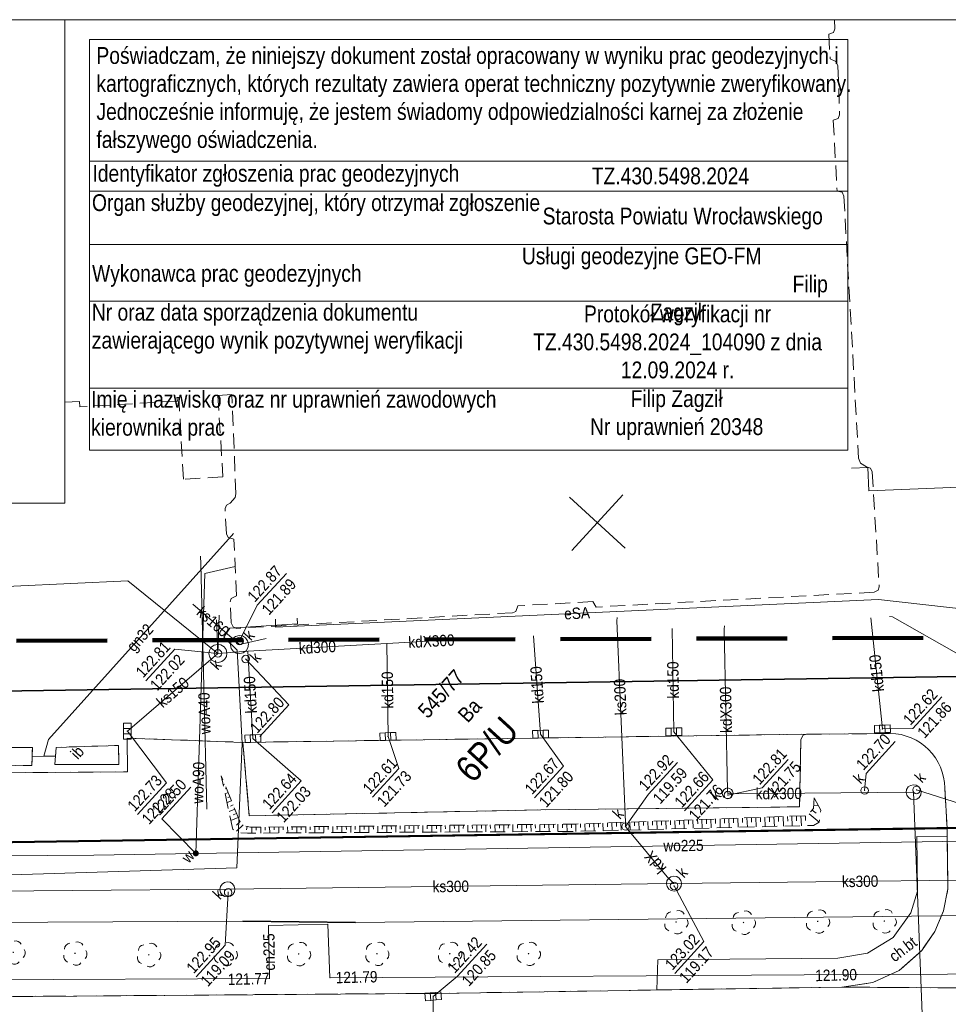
# Model space of a CAD drawing. Header units: metres. Extents: x 0 to 6446955, y 0 to 5658558.
# Tile 133 of 188: x 6441646 to 6441708, y 5654287 to 5654352. Entities that reach past the tile are written whole.
import ezdxf
from ezdxf.enums import TextEntityAlignment as Align

# ---------------------------------------------------------------- set-up
doc = ezdxf.new("R2010")
doc.units = ezdxf.units.M
doc.header["$MEASUREMENT"] = 0
for name, pattern in [('1.0_0.5', [1.5, 1, -0.5]), ('1.5_0.5', [2, 1.5, -0.5]), ('2', [0.9, 0.6, -0.3]), ('219-500', [0]), ('otob_500', [0]), ('PRZER2-1', [3, 2, -1]), ('PRZER3-1', [4, 3, -1])]:
    doc.linetypes.add(name, pattern=pattern)
doc.layers.get('0').update_dxf_attribs({"color": 2, "linetype": 'CONTINUOUS', "lineweight": 5})
for name, color, linetype in [('000 Inne (niezydentyfikowane)', 7, 'CONTINUOUS'), ('209-oznaczenie konturu klasyfikacyjnego', 7, 'CONTINUOUS'), ('211-numer działki ewidencyjnej', 7, 'CONTINUOUS'), ('218-kontur użytku gruntowego', 7, 'CONTINUOUS'), ('219-działka ewidencyjna', 7, 'CONTINUOUS'), ('brama', 7, 'CONTINUOUS'), ('chodnik', 7, 'CONTINUOUS'), ('drzewo liściaste', 7, 'CONTINUOUS'), ('inna budowla', 7, 'CONTINUOUS'), ('inna budowla-Atr17', 7, 'CONTINUOUS'), ('jezdnia', 7, 'CONTINUOUS'), ('komora podziemna', 7, 'CONTINUOUS'), ('kratka ściekowa', 7, 'CONTINUOUS'), ('krawężnik', 7, 'CONTINUOUS'), ('MAPA PODKŁAD', 7, 'CONTINUOUS'), ('obszar utwardzony', 7, 'CONTINUOUS'), ('obudowa ochronna przewodu', 7, 'CONTINUOUS'), ('ogrodzenie trwałe', 7, 'CONTINUOUS'), ('przewód ciepłowniczy', 7, 'CONTINUOUS'), ('przewód ciepłowniczy-Atr1', 7, 'CONTINUOUS'), ('przewód elektroenergetyczny podziemny', 7, 'CONTINUOUS'), ('przewód elektroenergetyczny podziemny-Atr1', 7, 'CONTINUOUS'), ('przewód gazowy', 7, 'CONTINUOUS'), ('przewód gazowy-Atr1', 7, 'CONTINUOUS'), ('przewód kanalizacyjny', 7, 'CONTINUOUS'), ('przewód kanalizacyjny-Atr1', 7, 'CONTINUOUS'), ('przewód telekomunikacyjny podziemny', 7, 'CONTINUOUS'), ('przewód wodociągowy', 7, 'CONTINUOUS'), ('przewód wodociągowy-Atr1', 7, 'CONTINUOUS'), ('rzedna', 7, 'CONTINUOUS'), ('rzedna-Atr2', 7, 'CONTINUOUS'), ('rzedna-Atr3', 7, 'CONTINUOUS'), ('skarpa nieumocniona', 7, 'CONTINUOUS'), ('właz do komory lub kanału - okrągły', 7, 'CONTINUOUS'), ('właz do komory lub kanału - okrągły-Atr17', 7, 'CONTINUOUS'), ('Zakres', 7, 'CONTINUOUS'), ('zasuwa lub zawór', 7, 'CONTINUOUS'), ('zasuwa lub zawór-Atr17', 7, 'CONTINUOUS')]:
    doc.layers.add(name, color=color, linetype=linetype)
for name, color, linetype, lineweight in [('1ramki', 7, 'PRZER2-1', 18), ('z - kartowanie', 1, 'CONTINUOUS', 5), ('z - MPZT', 121, 'PRZER3-1', 18)]:
    doc.layers.add(name, color=color, linetype=linetype, lineweight=lineweight)
doc.styles.add('MapaZas', font='geodezja.shx', dxfattribs={"width": 0.9})
doc.styles.add('naarr', font='ARIALN.TTF', dxfattribs={"height": 0.6})
doc.linetypes.add('902-500', pattern='A,3.75,0,[1,ksztalty.shx,S=0.5,R=0,X=0,Y=0],3.75', length=7.5)
doc.linetypes.add('NLZ', pattern='A,3,-1,[35,msgB.shx,S=0.008,R=0,X=-0.5,Y=0],3', length=7)
doc.linetypes.add('OLZ', pattern='A,3,-1,[36,msgB.shx,S=0.008,R=0,X=-0.5,Y=0],3', length=7)

# ---------------------------------------------------------------- blocks, each defined once
blk = doc.blocks.new('PW01')
at = {"linetype": 'Continuous', "lineweight": 13}
h = blk.add_hatch(color=0, dxfattribs=at)
edge = h.paths.add_edge_path()
edge.add_arc((0, 0), 0.045, 0, 360)
blk = doc.blocks.new('US22')
at = {"color": 0, "linetype": 'Continuous', "lineweight": 13}
blk.add_circle((0, 0), 0.25, dxfattribs=at)
blk = doc.blocks.new('US05')
at = {"color": 0, "linetype": 'Continuous', "lineweight": 13}
for p, q in [((-0.525, -0.25), (-0.525, 0.25)), ((-0.525, 0.25), (-0.175, 0.25)), ((-0.175, -0.25), (-0.175, 0.25)), ((-0.175, 0.25), (0.175, 0.25)), ((0.175, -0.25), (0.175, 0.25)), ((0.175, 0.25), (0.525, 0.25)), ((0.525, -0.25), (0.525, 0.25)), ((-0.525, -0.25), (-0.175, -0.25)), ((-0.175, -0.25), (0.175, -0.25)), ((0.175, -0.25), (0.525, -0.25))]:
    blk.add_line(p, q, dxfattribs=at)
blk = doc.blocks.new('OP021')
at = {"linetype": 'Continuous', "lineweight": 13}
h = blk.add_hatch(color=0, dxfattribs=at)
edge = h.paths.add_edge_path()
edge.add_arc((0, 0), 0.05, 0, 360)
at = {"color": 0, "linetype": 'Continuous', "lineweight": 13}
for centre, start, end in [((0, 0.4), 49.272, 130.728), ((-0.38, 0.124), 121.308, 202.548), ((0.38, 0.124), 337.452, 58.692), ((-0.235, -0.324), 193.221, 274.871), ((0.235, -0.324), 265.129, 346.779)]:
    blk.add_arc(centre, 0.4, start, end, dxfattribs=at)
blk = doc.blocks.new('US25')
at = {"linetype": 'Continuous', "lineweight": 0}
h = blk.add_hatch(color=0, dxfattribs=at)
edge = h.paths.add_edge_path()
edge.add_arc((0, 0), 0.2, 0, 360)

msp = doc.modelspace()

# ---------------------------------------------------------------- linework, layer by layer
at = {"color": 0, "lineweight": 13}
for p, q in [((6441686.541, 5654316.878), (6441682.853, 5654320.254)), ((6441686.541, 5654316.878), (6441682.853, 5654320.254)), ((6441683.009, 5654316.722), (6441686.385, 5654320.41)), ((6441683.009, 5654316.722), (6441686.385, 5654320.41))]:
    msp.add_line(p, q, dxfattribs=at)
at = {"layer": '000 Inne (niezydentyfikowane)', "color": 7, "linetype": 'Continuous', "lineweight": 13, "flags": 128}
for points in [[(6441659.923, 5654301.55), (6441659.903, 5654301.542)], [(6441660.035, 5654301.271), (6441659.937, 5654301.239)], [(6441660.153, 5654301), (6441660.069, 5654300.968)], [(6441660.264, 5654300.722), (6441660.07, 5654300.643)], [(6441660.376, 5654300.444), (6441660.25, 5654300.396)], [(6441660.48, 5654300.173), (6441660.195, 5654300.054)], [(6441660.598, 5654299.902), (6441660.431, 5654299.824)], [(6441699.018, 5654299.867), (6441699.323, 5654299.845)], [(6441660.709, 5654299.624), (6441660.327, 5654299.458)], [(6441660.82, 5654299.345), (6441660.605, 5654299.258)], [(6441696.983, 5654299.141), (6441697.005, 5654298.497)], [(6441697.273, 5654299.146), (6441697.294, 5654298.829)], [(6441697.57, 5654299.159), (6441697.599, 5654298.509)], [(6441697.867, 5654299.172), (6441697.881, 5654298.847)], [(6441698.171, 5654299.179), (6441698.199, 5654298.529)], [(6441698.467, 5654299.192), (6441698.482, 5654298.867)], [(6441698.709, 5654299.323), (6441699.378, 5654298.765)], [(6441698.918, 5654299.566), (6441699.175, 5654299.357)], [(6441660.938, 5654299.074), (6441660.452, 5654298.869)], [(6441661.264, 5654298.586), (6441660.809, 5654298.163)], [(6441661.071, 5654298.804), (6441660.819, 5654298.574)], [(6441668.077, 5654298.49), (6441668.087, 5654298.278)], [(6441668.375, 5654298.489), (6441668.379, 5654298.079)], [(6441668.679, 5654298.495), (6441668.674, 5654298.283)], [(6441668.976, 5654298.494), (6441668.973, 5654298.077)], [(6441669.274, 5654298.493), (6441669.275, 5654298.288)], [(6441669.57, 5654298.506), (6441669.575, 5654298.082)], [(6441669.868, 5654298.505), (6441669.877, 5654298.293)], [(6441670.165, 5654298.504), (6441670.169, 5654298.08)], [(6441670.469, 5654298.51), (6441670.464, 5654298.298)], [(6441670.759, 5654298.516), (6441670.763, 5654298.092)], [(6441671.056, 5654298.515), (6441671.066, 5654298.303)], [(6441671.36, 5654298.521), (6441671.358, 5654298.09)], [(6441671.658, 5654298.52), (6441671.653, 5654298.308)], [(6441671.955, 5654298.519), (6441671.959, 5654298.095)], [(6441672.252, 5654298.532), (6441672.254, 5654298.313)], [(6441672.549, 5654298.531), (6441672.554, 5654298.093)], [(6441672.846, 5654298.53), (6441672.849, 5654298.311)], [(6441673.15, 5654298.537), (6441673.148, 5654298.105)], [(6441673.44, 5654298.542), (6441673.443, 5654298.323)], [(6441673.738, 5654298.541), (6441673.743, 5654298.103)], [(6441674.042, 5654298.548), (6441674.044, 5654298.328)], [(6441674.339, 5654298.546), (6441674.344, 5654298.108)], [(6441674.636, 5654298.545), (6441674.639, 5654298.326)], [(6441674.933, 5654298.558), (6441674.939, 5654298.106)], [(6441675.23, 5654298.557), (6441675.233, 5654298.338)], [(6441675.528, 5654298.556), (6441675.54, 5654298.111)], [(6441675.832, 5654298.563), (6441675.828, 5654298.336)], [(6441676.129, 5654298.562), (6441676.127, 5654298.116)], [(6441676.419, 5654298.567), (6441676.429, 5654298.341)], [(6441676.723, 5654298.574), (6441676.729, 5654298.121)], [(6441677.02, 5654298.573), (6441677.023, 5654298.353)], [(6441677.324, 5654298.579), (6441677.323, 5654298.119)], [(6441677.614, 5654298.585), (6441677.618, 5654298.351)], [(6441677.912, 5654298.584), (6441677.925, 5654298.124)], [(6441678.216, 5654298.59), (6441678.219, 5654298.356)], [(6441678.513, 5654298.589), (6441678.512, 5654298.129)], [(6441678.81, 5654298.588), (6441678.806, 5654298.361)], [(6441679.107, 5654298.601), (6441679.113, 5654298.134)], [(6441679.404, 5654298.6), (6441679.408, 5654298.366)], [(6441679.702, 5654298.599), (6441679.708, 5654298.132)], [(6441680.006, 5654298.605), (6441680.002, 5654298.364)], [(6441680.296, 5654298.611), (6441680.31, 5654298.137)], [(6441680.593, 5654298.61), (6441680.596, 5654298.376)], [(6441680.897, 5654298.616), (6441680.897, 5654298.142)], [(6441681.194, 5654298.615), (6441681.198, 5654298.381)], [(6441681.492, 5654298.614), (6441681.498, 5654298.147)], [(6441681.788, 5654298.627), (6441681.792, 5654298.379)], [(6441682.086, 5654298.626), (6441682.093, 5654298.145)], [(6441682.383, 5654298.625), (6441682.386, 5654298.391)], [(6441682.687, 5654298.631), (6441682.694, 5654298.15)], [(6441682.977, 5654298.637), (6441682.981, 5654298.389)], [(6441683.274, 5654298.636), (6441683.281, 5654298.155)], [(6441683.579, 5654298.642), (6441683.589, 5654298.402)], [(6441683.875, 5654298.655), (6441683.89, 5654298.167)], [(6441684.172, 5654298.668), (6441684.182, 5654298.428)], [(6441684.469, 5654298.681), (6441684.49, 5654298.187)], [(6441684.765, 5654298.694), (6441684.777, 5654298.44)], [(6441685.069, 5654298.701), (6441685.084, 5654298.199)], [(6441685.366, 5654298.714), (6441685.377, 5654298.459)], [(6441685.663, 5654298.727), (6441685.678, 5654298.211)], [(6441685.959, 5654298.74), (6441685.964, 5654298.478)], [(6441686.257, 5654298.739), (6441686.279, 5654298.23)], [(6441686.553, 5654298.752), (6441686.565, 5654298.498)], [(6441686.85, 5654298.765), (6441686.873, 5654298.242)], [(6441687.147, 5654298.778), (6441687.159, 5654298.51)], [(6441687.444, 5654298.791), (6441687.467, 5654298.254)], [(6441687.748, 5654298.797), (6441687.752, 5654298.536)], [(6441688.044, 5654298.81), (6441688.068, 5654298.274)], [(6441688.341, 5654298.824), (6441688.353, 5654298.555)], [(6441688.638, 5654298.837), (6441688.662, 5654298.286)], [(6441688.942, 5654298.843), (6441688.947, 5654298.567)], [(6441689.239, 5654298.856), (6441689.249, 5654298.304)], [(6441689.535, 5654298.869), (6441689.548, 5654298.587)], [(6441689.825, 5654298.875), (6441689.849, 5654298.324)], [(6441690.129, 5654298.881), (6441690.134, 5654298.605)], [(6441690.426, 5654298.894), (6441690.443, 5654298.336)], [(6441690.723, 5654298.907), (6441690.735, 5654298.625)], [(6441691.019, 5654298.92), (6441691.044, 5654298.355)], [(6441691.316, 5654298.933), (6441691.336, 5654298.644)], [(6441691.62, 5654298.94), (6441691.638, 5654298.367)], [(6441691.917, 5654298.953), (6441691.922, 5654298.663)], [(6441692.213, 5654298.966), (6441692.232, 5654298.379)], [(6441692.51, 5654298.979), (6441692.523, 5654298.682)], [(6441692.814, 5654298.985), (6441692.833, 5654298.399)], [(6441693.111, 5654298.998), (6441693.117, 5654298.694)], [(6441693.408, 5654299.011), (6441693.427, 5654298.411)], [(6441693.698, 5654299.017), (6441693.711, 5654298.72)], [(6441694.002, 5654299.023), (6441694.021, 5654298.423)], [(6441694.298, 5654299.036), (6441694.311, 5654298.74)], [(6441694.595, 5654299.049), (6441694.622, 5654298.442)], [(6441694.892, 5654299.063), (6441694.905, 5654298.752)], [(6441695.188, 5654299.076), (6441695.216, 5654298.454)], [(6441695.493, 5654299.082), (6441695.499, 5654298.778)], [(6441695.789, 5654299.095), (6441695.81, 5654298.466)], [(6441696.086, 5654299.108), (6441696.093, 5654298.79)], [(6441696.383, 5654299.121), (6441696.411, 5654298.485)], [(6441696.687, 5654299.127), (6441696.694, 5654298.809)], [(6441661.524, 5654298.47), (6441661.484, 5654298.263)], [(6441661.823, 5654298.427), (6441661.826, 5654298.045)], [(6441662.121, 5654298.426), (6441662.122, 5654298.235)], [(6441662.418, 5654298.425), (6441662.421, 5654298.043)], [(6441662.715, 5654298.438), (6441662.723, 5654298.24)], [(6441663.012, 5654298.437), (6441663.022, 5654298.048)], [(6441663.309, 5654298.436), (6441663.311, 5654298.245)], [(6441663.613, 5654298.442), (6441663.609, 5654298.053)], [(6441663.911, 5654298.441), (6441663.912, 5654298.25)], [(6441664.201, 5654298.447), (6441664.211, 5654298.058)], [(6441664.505, 5654298.453), (6441664.507, 5654298.248)], [(6441664.802, 5654298.452), (6441664.805, 5654298.056)], [(6441665.099, 5654298.451), (6441665.101, 5654298.26)], [(6441665.396, 5654298.464), (6441665.407, 5654298.061)], [(6441665.693, 5654298.463), (6441665.702, 5654298.265)], [(6441665.997, 5654298.469), (6441665.994, 5654298.066)], [(6441666.295, 5654298.468), (6441666.297, 5654298.263)], [(6441666.592, 5654298.467), (6441666.595, 5654298.071)], [(6441666.889, 5654298.48), (6441666.891, 5654298.275)], [(6441667.186, 5654298.479), (6441667.19, 5654298.069)], [(6441667.483, 5654298.478), (6441667.485, 5654298.273)], [(6441667.788, 5654298.484), (6441667.791, 5654298.074)]]:
    msp.add_lwpolyline(points, dxfattribs=at)
at = {"layer": '1ramki', "color": 0, "linetype": 'Continuous', "lineweight": 18, "flags": 128}
for points in [[(6441510.604, 5654351.84), (6441940.534, 5654351.84), (6441940.63, 5654211.832), (6441510.701, 5654211.832)], [(6441510.604, 5654351.84), (6441940.534, 5654351.84), (6441940.63, 5654211.832), (6441510.701, 5654211.832)], [(6441510.604, 5654319.861), (6441649.46, 5654319.861), (6441649.46, 5654351.84), (6441510.604, 5654351.84)]]:
    msp.add_lwpolyline(points, close=True, dxfattribs=at)
at = {"layer": '218-kontur użytku gruntowego', "color": 3, "linetype": 'Continuous', "lineweight": 13, "flags": 128}
for points in [[(6441635.452, 5654297.272), (6441726.095, 5654298.653)], [(6441726.095, 5654298.653), (6441635.452, 5654297.272)]]:
    msp.add_lwpolyline(points, dxfattribs=at)
at = {"layer": '219-działka ewidencyjna', "color": 3, "linetype": '219-500', "lineweight": 13}
msp.add_lwpolyline([(6441726.095, 5654298.653), (6441510.643, 5654295.381)], dxfattribs=at)
at = {"layer": 'brama', "color": 7, "linetype": 'otob_500', "lineweight": 13, "flags": 128}
msp.add_lwpolyline([(6441707.84, 5654298.352), (6441715.029, 5654298.4)], dxfattribs=at)
at = {"layer": 'chodnik', "color": 7, "linetype": '1.0_0.5', "lineweight": 13}
for points in [[(6441700.392, 5654351.84), (6441700.421, 5654351.244), (6441700.319, 5654350.985), (6441700.013, 5654350.872), (6441700.106, 5654349.241), (6441700.474, 5654349.08), (6441700.621, 5654348.797), (6441700.729, 5654345.539), (6441700.641, 5654345.294), (6441700.312, 5654345.202), (6441700.562, 5654340.499), (6441700.89, 5654340.442), (6441701.008, 5654340.172), (6441701.984, 5654322.845), (6441702.119, 5654322.505), (6441702.498, 5654322.266), (6441702.77, 5654322.179), (6441702.887, 5654321.937), (6441703.35, 5654314.327), (6441703.274, 5654314.111), (6441703.012, 5654313.972), (6441684.624, 5654312.993), (6441684.396, 5654313.351), (6441679.439, 5654313.076), (6441679.293, 5654312.694), (6441679.084, 5654312.614), (6441660.826, 5654311.583), (6441660.596, 5654311.672), (6441660.471, 5654311.936), (6441660.395, 5654313.334), (6441660.463, 5654313.556), (6441660.809, 5654313.741), (6441660.644, 5654317.485), (6441660.264, 5654317.589), (6441660.148, 5654317.832), (6441660.066, 5654319.52), (6441660.163, 5654319.729), (6441660.405, 5654319.86), (6441660.721, 5654320.235), (6441660.774, 5654320.471), (6441660.513, 5654327.042), (6441659.588, 5654326.994), (6441659.917, 5654321.608), (6441657.313, 5654321.444), (6441656.997, 5654326.859), (6441656.877, 5654326.846), (6441656.922, 5654326.615), (6441650.449, 5654326.238), (6441650.433, 5654326.591), (6441649.46, 5654326.542)], [(6441642.831, 5654302.014), (6441653.614, 5654302.093), (6441653.58, 5654304.321), (6441661.243, 5654304.042), (6441698.534, 5654304.581), (6441704.096, 5654304.628), (6441704.451, 5654304.601), (6441704.8, 5654304.553), (6441705.136, 5654304.461), (6441705.474, 5654304.342), (6441705.785, 5654304.193), (6441706.083, 5654304.015), (6441706.362, 5654303.8), (6441706.62, 5654303.564), (6441706.864, 5654303.313), (6441707.075, 5654303.025), (6441707.252, 5654302.714), (6441707.407, 5654302.41), (6441707.521, 5654302.075), (6441707.614, 5654301.732), (6441707.664, 5654301.388), (6441707.686, 5654301.042), (6441707.84, 5654298.352), (6441715.029, 5654298.4)]]:
    msp.add_lwpolyline(points, dxfattribs=at)
at = {"layer": 'chodnik', "color": 7, "linetype": '1.0_0.5', "lineweight": 13, "flags": 128}
for points in [[(6441643.235, 5654302.485), (6441643.316, 5654303.699), (6441647.315, 5654303.698), (6441647.283, 5654302.507)], [(6441653.006, 5654303.842), (6441653.034, 5654302.584), (6441648.802, 5654302.567), (6441648.886, 5654303.71)]]:
    msp.add_lwpolyline(points, close=True, dxfattribs=at)
at = {"layer": 'inna budowla', "color": 7, "linetype": 'Continuous', "lineweight": 13, "flags": 128}
for points in [[(6441643.316, 5654303.699), (6441643.235, 5654302.485), (6441647.283, 5654302.507), (6441647.315, 5654303.698)], [(6441648.886, 5654303.71), (6441648.802, 5654302.567), (6441653.034, 5654302.584), (6441653.006, 5654303.842)]]:
    msp.add_lwpolyline(points, close=True, dxfattribs=at)
at = {"layer": 'jezdnia', "color": 7, "linetype": '1.5_0.5', "lineweight": 13, "flags": 128}
msp.add_lwpolyline([(6441715.029, 5654298.4), (6441707.84, 5654298.352), (6441707.896, 5654294.355), (6441707.614, 5654292.892), (6441707.022, 5654291.535), (6441706.165, 5654290.273), (6441704.68, 5654288.962), (6441702.924, 5654288.155), (6441700.885, 5654287.853), (6441721.339, 5654287.714), (6441719.502, 5654288.461), (6441718.037, 5654289.26), (6441716.986, 5654290.127), (6441716.092, 5654291.312), (6441715.477, 5654292.58), (6441715.061, 5654294.303)], close=True, dxfattribs=at)
at = {"layer": 'jezdnia', "color": 7, "linetype": '1.5_0.5', "lineweight": 13}
msp.add_lwpolyline([(6441755.001, 5654288.05), (6441743.582, 5654287.958), (6441730.189, 5654287.813), (6441721.339, 5654287.714), (6441700.885, 5654287.853), (6441674.135, 5654287.439), (6441673.526, 5654287.441), (6441638.601, 5654287.176), (6441636.415, 5654287.158), (6441625.852, 5654287.054), (6441592.13, 5654286.786), (6441591.57, 5654286.81), (6441541.358, 5654286.347), (6441540.75, 5654286.348), (6441510.65, 5654286.106)], dxfattribs=at)
at = {"layer": 'komora podziemna', "color": 32, "linetype": 'Continuous', "lineweight": 13, "flags": 128}
for points in [[(6441660.566, 5654310.914), (6441660.758, 5654311.049), (6441660.989, 5654311.109), (6441661.217, 5654311.077), (6441661.413, 5654310.951), (6441661.556, 5654310.766), (6441661.616, 5654310.535), (6441661.576, 5654310.3), (6441661.451, 5654310.103), (6441661.266, 5654309.961), (6441661.042, 5654309.908), (6441660.806, 5654309.947), (6441660.603, 5654310.066), (6441660.467, 5654310.258), (6441660.415, 5654310.482), (6441660.447, 5654310.71)], [(6441659.147, 5654310.327), (6441659.34, 5654310.463), (6441659.564, 5654310.516), (6441659.792, 5654310.483), (6441659.995, 5654310.365), (6441660.131, 5654310.173), (6441660.183, 5654309.948), (6441660.151, 5654309.72), (6441660.033, 5654309.517), (6441659.84, 5654309.381), (6441659.616, 5654309.329), (6441659.388, 5654309.361), (6441659.185, 5654309.48), (6441659.049, 5654309.672), (6441658.997, 5654309.896), (6441659.029, 5654310.124)], [(6441705.971, 5654301.108), (6441706.084, 5654300.95), (6441706.127, 5654300.761), (6441706.094, 5654300.561), (6441705.988, 5654300.401), (6441705.83, 5654300.288), (6441705.647, 5654300.251), (6441705.448, 5654300.285), (6441705.281, 5654300.384), (6441705.167, 5654300.542), (6441705.138, 5654300.731), (6441705.165, 5654300.924), (6441705.264, 5654301.091), (6441705.429, 5654301.197), (6441705.618, 5654301.241), (6441705.803, 5654301.207)], [(6441693.564, 5654300.915), (6441693.633, 5654300.812), (6441693.674, 5654300.679), (6441693.645, 5654300.544), (6441693.579, 5654300.427), (6441693.469, 5654300.352), (6441693.329, 5654300.317), (6441693.193, 5654300.347), (6441693.077, 5654300.412), (6441693.001, 5654300.522), (6441692.967, 5654300.662), (6441693.004, 5654300.791), (6441693.069, 5654300.907), (6441693.179, 5654300.983), (6441693.312, 5654301.024), (6441693.441, 5654300.988)], [(6441659.859, 5654294.667), (6441660.016, 5654294.78), (6441660.199, 5654294.816), (6441660.391, 5654294.789), (6441660.558, 5654294.691), (6441660.665, 5654294.525), (6441660.708, 5654294.336), (6441660.681, 5654294.144), (6441660.583, 5654293.977), (6441660.417, 5654293.871), (6441660.228, 5654293.827), (6441660.036, 5654293.854), (6441659.876, 5654293.96), (6441659.762, 5654294.118), (6441659.719, 5654294.307), (6441659.752, 5654294.507)], [(6441690.114, 5654295.058), (6441690.219, 5654294.907), (6441690.263, 5654294.718), (6441690.236, 5654294.526), (6441690.137, 5654294.359), (6441689.972, 5654294.252), (6441689.783, 5654294.209), (6441689.591, 5654294.235), (6441689.424, 5654294.334), (6441689.317, 5654294.499), (6441689.273, 5654294.689), (6441689.3, 5654294.881), (6441689.407, 5654295.041), (6441689.564, 5654295.154), (6441689.754, 5654295.198), (6441689.946, 5654295.171)]]:
    msp.add_lwpolyline(points, close=True, dxfattribs=at)
at = {"layer": 'krawężnik', "color": 7, "linetype": 'Continuous', "lineweight": 13, "flags": 128}
for points in [[(6441698.534, 5654304.581), (6441661.243, 5654304.042)], [(6441698.534, 5654304.581), (6441698.318, 5654304.522), (6441698.168, 5654304.225), (6441698.081, 5654299.776), (6441680.961, 5654299.574)], [(6441704.096, 5654304.628), (6441698.534, 5654304.581)], [(6441704.096, 5654304.628), (6441704.451, 5654304.601), (6441704.8, 5654304.553), (6441705.136, 5654304.461), (6441705.474, 5654304.342), (6441705.785, 5654304.193), (6441706.083, 5654304.015), (6441706.362, 5654303.8), (6441706.62, 5654303.564), (6441706.864, 5654303.313), (6441707.075, 5654303.025), (6441707.252, 5654302.714), (6441707.407, 5654302.41), (6441707.521, 5654302.075), (6441707.614, 5654301.732), (6441707.664, 5654301.388), (6441707.686, 5654301.042)], [(6441642.546, 5654304.309), (6441642.831, 5654302.014), (6441653.614, 5654302.093), (6441653.58, 5654304.321)], [(6441653.58, 5654304.321), (6441661.243, 5654304.042)], [(6441661.243, 5654304.042), (6441661.663, 5654299.184), (6441680.961, 5654299.574)], [(6441707.686, 5654301.042), (6441707.84, 5654298.352)], [(6441707.84, 5654298.352), (6441707.896, 5654294.355), (6441707.614, 5654292.892), (6441707.022, 5654291.535), (6441706.165, 5654290.273), (6441704.68, 5654288.962), (6441702.924, 5654288.155), (6441700.885, 5654287.853)], [(6441591.57, 5654286.81), (6441592.13, 5654286.786), (6441625.852, 5654287.054), (6441636.415, 5654287.158), (6441638.601, 5654287.176), (6441673.526, 5654287.441), (6441674.135, 5654287.439), (6441700.885, 5654287.853), (6441721.339, 5654287.714), (6441730.189, 5654287.813)]]:
    msp.add_lwpolyline(points, dxfattribs=at)
at = {"layer": 'MAPA PODKŁAD', "color": 1, "lineweight": 13}
msp.add_lwpolyline([(6441651.083, 5654350.526), (6441701.265, 5654350.526), (6441701.265, 5654323.37), (6441651.083, 5654323.37)], close=True, dxfattribs=at)
for points in [[(6441651.083, 5654342.482), (6441701.265, 5654342.482)], [(6441651.083, 5654340.497), (6441701.265, 5654340.497)], [(6441651.083, 5654336.976), (6441701.265, 5654336.976)], [(6441651.083, 5654333.231), (6441701.265, 5654333.231)], [(6441651.083, 5654327.46), (6441701.265, 5654327.46)]]:
    msp.add_lwpolyline(points, dxfattribs=at)
at = {"layer": 'obszar utwardzony', "color": 7, "linetype": '1.5_0.5', "lineweight": 13, "flags": 128}
msp.add_lwpolyline([(6441698.318, 5654304.522), (6441698.534, 5654304.581), (6441661.243, 5654304.042), (6441661.663, 5654299.184), (6441680.961, 5654299.574), (6441698.081, 5654299.776), (6441698.168, 5654304.225)], close=True, dxfattribs=at)
at = {"layer": 'obudowa ochronna przewodu', "color": 7, "linetype": 'Continuous', "lineweight": 35, "flags": 128}
msp.add_lwpolyline([(6441661.248, 5654292.215), (6441668.698, 5654292.119)], dxfattribs=at)
at = {"layer": 'ogrodzenie trwałe', "color": 7, "linetype": '902-500', "lineweight": 35, "flags": 128}
msp.add_lwpolyline([(6441635.275, 5654297.272), (6441707.84, 5654298.352)], dxfattribs=at)
at = {"layer": 'przewód ciepłowniczy', "color": 212, "linetype": 'Continuous', "lineweight": 13, "flags": 128}
msp.add_lwpolyline([(6441752.762, 5654288.921), (6441747.95, 5654288.893), (6441747.838, 5654292.399), (6441743.854, 5654292.372), (6441743.904, 5654288.842), (6441701.875, 5654288.683), (6441667.004, 5654288.477), (6441666.862, 5654292.01), (6441662.945, 5654291.922), (6441663, 5654288.428), (6441605.73, 5654288.163), (6441570.962, 5654287.863), (6441570.835, 5654287.858), (6441564.411, 5654287.801)], dxfattribs=at)
at = {"layer": 'przewód elektroenergetyczny podziemny', "color": 1, "linetype": 'Continuous', "lineweight": 13, "flags": 128}
for points in [[(6441715.978, 5654310.453), (6441710.941, 5654312.637), (6441703.309, 5654313.497), (6441663.399, 5654311.668), (6441663.404, 5654312.192)], [(6441515.951, 5654290.642), (6441542.843, 5654291.048), (6441551.61, 5654291.265), (6441595.313, 5654291.817), (6441632.576, 5654292.042), (6441638.626, 5654292.061), (6441639.715, 5654292.095), (6441661.248, 5654292.215), (6441668.698, 5654292.119), (6441720.963, 5654292.723)]]:
    msp.add_lwpolyline(points, dxfattribs=at)
at = {"layer": 'przewód gazowy', "color": 40, "linetype": 'Continuous', "lineweight": 13, "flags": 128}
for points in [[(6441648.076, 5654303.123), (6441648.374, 5654304.233), (6441660.493, 5654317.705), (6441660.621, 5654317.845)], [(6441647.299, 5654303.103), (6441648.076, 5654303.123)], [(6441648.076, 5654303.123), (6441648.847, 5654303.135)]]:
    msp.add_lwpolyline(points, dxfattribs=at)
at = {"layer": 'przewód kanalizacyjny', "color": 34, "linetype": 'Continuous', "lineweight": 13, "flags": 128}
for points in [[(6441618.355, 5654313.117), (6441619.663, 5654313.139), (6441653.617, 5654314.727), (6441659.59, 5654309.922)], [(6441657.939, 5654313.183), (6441661.008, 5654310.508)], [(6441659.59, 5654309.922), (6441659.677, 5654312.446)], [(6441686.006, 5654312.296), (6441685.995, 5654312.076), (6441686.56, 5654298.773), (6441686.559, 5654298.476)], [(6441702.796, 5654312.285), (6441703.559, 5654304.93)], [(6441704.031, 5654312.361), (6441704.223, 5654312.348), (6441714.175, 5654306.707)], [(6441659.492, 5654312.14), (6441659.59, 5654309.922)], [(6441689.648, 5654311.579), (6441689.758, 5654304.739)], [(6441693.116, 5654311.739), (6441693.09, 5654311.532), (6441693.313, 5654300.847), (6441693.321, 5654300.664)], [(6441661.008, 5654310.508), (6441662.774, 5654310.912)], [(6441670.773, 5654310.571), (6441676.661, 5654310.901), (6441676.796, 5654310.9)], [(6441680.475, 5654311.097), (6441680.939, 5654304.584)], [(6441661.565, 5654310.066), (6441670.773, 5654310.571)], [(6441670.773, 5654310.571), (6441670.845, 5654304.43)], [(6441653.595, 5654304.781), (6441659.59, 5654309.922)], [(6441659.59, 5654309.922), (6441661.565, 5654310.066)], [(6441661.565, 5654310.066), (6441661.905, 5654304.291)], [(6441693.321, 5654300.664), (6441693.627, 5654300.628), (6441705.626, 5654300.746)], [(6441706.585, 5654275.923), (6441705.626, 5654300.746)], [(6441686.559, 5654298.476), (6441686.709, 5654298.284), (6441689.317, 5654295.151), (6441689.769, 5654294.696)], [(6441689.769, 5654294.696), (6441660.221, 5654294.322)], [(6441719.826, 5654295.065), (6441689.769, 5654294.696)], [(6441660.221, 5654294.322), (6441629.422, 5654294.062)], [(6441673.832, 5654287.242), (6441673.798, 5654280.63)]]:
    msp.add_lwpolyline(points, dxfattribs=at)
at = {"layer": 'przewód telekomunikacyjny podziemny', "color": 30, "linetype": 'Continuous', "lineweight": 13, "flags": 128}
for points in [[(6441701.525, 5654322.181), (6441702.598, 5654322.228), (6441702.666, 5654320.688), (6441726.011, 5654321.618), (6441757.434, 5654304.479), (6441781.599, 5654305.742), (6441781.379, 5654309.943)], [(6441611.377, 5654272.444), (6441611.707, 5654272.82), (6441612.024, 5654273.18), (6441612.026, 5654274.589), (6441612.319, 5654275.31), (6441612.39, 5654278.378), (6441612.986, 5654289.913), (6441612.904, 5654294.814), (6441623.268, 5654295.263), (6441630.081, 5654295.004), (6441632.356, 5654294.142), (6441634.496, 5654293.918), (6441637.939, 5654294.331), (6441640.191, 5654295.103), (6441660.83, 5654295.743), (6441661.183, 5654303.976), (6441660.964, 5654308.135), (6441660.855, 5654310.134), (6441659.975, 5654310.994), (6441660.387, 5654311.592), (6441664.848, 5654311.874), (6441664.824, 5654312.262)]]:
    msp.add_lwpolyline(points, dxfattribs=at)
at = {"layer": 'przewód wodociągowy', "color": 5, "linetype": 'Continuous', "lineweight": 13, "flags": 128}
for points in [[(6441658.848, 5654299.619), (6441658.451, 5654315.86), (6441658.436, 5654316.362)], [(6441660.724, 5654315.663), (6441658.728, 5654315.2), (6441658.127, 5654296.7)], [(6441730.815, 5654297.885), (6441722.661, 5654297.717), (6441658.127, 5654296.7)], [(6441658.127, 5654296.7), (6441651.38, 5654296.587), (6441635.934, 5654296.465)]]:
    msp.add_lwpolyline(points, dxfattribs=at)
at = {"layer": 'rzedna-Atr2', "color": 7, "lineweight": 13, "flags": 128}
for points in [[(6441661.026, 5654310.75), (6441662.196, 5654313.109), (6441664.127, 5654315.217)], [(6441659.59, 5654309.922), (6441656.732, 5654310.207), (6441654.809, 5654308.106)], [(6441661.432, 5654309.55), (6441664.277, 5654306.526), (6441662.353, 5654304.425)], [(6441702.379, 5654300.858), (6441702.478, 5654301.987), (6441704.401, 5654304.088)], [(6441686.559, 5654298.476), (6441688.085, 5654300.617), (6441689.991, 5654302.698)], [(6441693.332, 5654300.558), (6441695.605, 5654301.026), (6441697.335, 5654302.915)], [(6441705.817, 5654300.896), (6441709.7, 5654299.672), (6441711.628, 5654301.777)], [(6441660.265, 5654294.119), (6441660.058, 5654290.62), (6441658.152, 5654288.539)], [(6441689.775, 5654294.541), (6441691.749, 5654290.862), (6441689.826, 5654288.762)]]:
    msp.add_lwpolyline(points, dxfattribs=at)
at = {"layer": 'rzedna-Atr2', "color": 34, "lineweight": 13, "flags": 128}
for points in [[(6441703.559, 5654304.93), (6441705.581, 5654304.962), (6441707.487, 5654307.044)], [(6441653.595, 5654304.781), (6441656.187, 5654301.364), (6441654.26, 5654299.259)], [(6441670.845, 5654304.43), (6441671.555, 5654302.303), (6441669.825, 5654300.414)], [(6441680.939, 5654304.584), (6441682.455, 5654302.464), (6441680.546, 5654300.379)], [(6441689.758, 5654304.739), (6441692.34, 5654301.562), (6441690.456, 5654299.504)], [(6441661.905, 5654304.291), (6441665.1, 5654301.487), (6441663.173, 5654299.382)], [(6441673.832, 5654287.242), (6441675.43, 5654288.558), (6441677.379, 5654290.687)]]:
    msp.add_lwpolyline(points, dxfattribs=at)
at = {"layer": 'rzedna-Atr2', "color": 5, "lineweight": 13, "flags": 128}
msp.add_lwpolyline([(6441658.127, 5654296.7), (6441655.882, 5654298.986), (6441657.805, 5654301.087)], dxfattribs=at)
at = {"layer": 'skarpa nieumocniona', "color": 7, "linetype": '1.0_0.5', "lineweight": 13, "flags": 128}
msp.add_lwpolyline([(6441699.053, 5654300.364), (6441699.005, 5654299.676), (6441698.609, 5654299.198), (6441683.303, 5654298.637), (6441661.753, 5654298.424), (6441661.331, 5654298.511), (6441661.034, 5654298.838), (6441659.805, 5654301.834), (6441660.584, 5654298.273), (6441661.04, 5654298.06), (6441661.55, 5654298.04), (6441683.239, 5654298.153), (6441699.005, 5654298.55), (6441699.385, 5654298.772), (6441699.478, 5654299.555)], close=True, dxfattribs=at)
msp.add_lwpolyline([(6441699.053, 5654300.364), (6441699.005, 5654299.676), (6441698.609, 5654299.198), (6441683.303, 5654298.637), (6441661.753, 5654298.424), (6441661.331, 5654298.511), (6441661.034, 5654298.838), (6441659.805, 5654301.834), (6441660.584, 5654298.273), (6441661.04, 5654298.06), (6441661.55, 5654298.04), (6441683.239, 5654298.153), (6441699.005, 5654298.55), (6441699.385, 5654298.772), (6441699.478, 5654299.555)], close=True, dxfattribs=at)
at = {"layer": 'z - kartowanie', "color": 6, "linetype": 'Continuous'}
msp.add_lwpolyline([(6441688.63, 5654287.664), (6441688.709, 5654289.66), (6441700.609, 5654289.773), (6441702.569, 5654290.107), (6441704.265, 5654291.145), (6441705.432, 5654292.76), (6441705.893, 5654294.196), (6441705.847, 5654297.818), (6441707.848, 5654297.793), (6441707.896, 5654294.355), (6441707.614, 5654292.892), (6441707.022, 5654291.535), (6441706.165, 5654290.273), (6441704.68, 5654288.962), (6441702.924, 5654288.155), (6441700.885, 5654287.853), (6441688.63, 5654287.664)], dxfattribs=at)
at = {"layer": 'z - MPZT', "linetype": 'Continuous', "lineweight": 50}
msp.add_lwpolyline([(6441528.221, 5654295.648), (6441576.076, 5654296.375), (6441726.095, 5654298.653), (6441746.212, 5654298.945), (6441837.233, 5654300.251), (6441836.442, 5654313.229)], dxfattribs=at)
at = {"layer": 'z - MPZT', "linetype": 'NLZ', "lineweight": 35}
msp.add_lwpolyline([(6441745.653, 5654308.938), (6441725.943, 5654308.652), (6441575.924, 5654306.373), (6441528.069, 5654305.646)], dxfattribs=at)
at = {"layer": 'Zakres', "color": 221, "linetype": '2', "lineweight": 100, "ltscale": 10, "flags": 128}
msp.add_lwpolyline([(6441936.582, 5654238.477), (6441935.717, 5654314.845), (6441872.503, 5654315.819), (6441809.024, 5654311.26), (6441528.91, 5654310.408), (6441525.825, 5654244.356), (6441801.954, 5654245.032), (6441838.027, 5654231.134)], close=True, dxfattribs=at)

# ---------------------------------------------------------------- block references
at = {"layer": 'drzewo liściaste', "color": 94, "linetype": 'Continuous', "lineweight": 13, "rotation": 47.52228373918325}
for p in [(6441646.043, 5654290.151), (6441650.13, 5654290.084)]:
    msp.add_blockref('OP021', p, dxfattribs=at)
at = {"layer": 'kratka ściekowa', "color": 34, "linetype": 'Continuous', "lineweight": 13}
for p, rotation in [((6441653.595, 5654304.781), 90.26228373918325), ((6441703.559, 5654304.93), 1.472283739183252), ((6441661.905, 5654304.291), 1.742283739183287), ((6441670.845, 5654304.43), 2.252283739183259), ((6441680.939, 5654304.584), 1.562283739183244), ((6441689.758, 5654304.739), 0.9522837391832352), ((6441673.832, 5654287.242), 5.222283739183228)]:
    msp.add_blockref('US05', p, dxfattribs=dict(at, rotation=rotation))
at = {"layer": 'rzedna', "color": 34, "linetype": 'Continuous', "lineweight": 13, "rotation": 47.52228373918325}
for p in [(6441661.026, 5654310.75), (6441659.59, 5654309.922), (6441661.432, 5654309.55), (6441653.595, 5654304.781), (6441661.905, 5654304.291), (6441670.845, 5654304.43), (6441680.939, 5654304.584), (6441689.758, 5654304.739), (6441703.559, 5654304.93), (6441693.332, 5654300.558), (6441702.379, 5654300.858), (6441705.817, 5654300.896), (6441686.559, 5654298.476), (6441689.775, 5654294.541), (6441660.265, 5654294.119), (6441673.832, 5654287.242)]:
    msp.add_blockref('PW01', p, dxfattribs=at)
at = {"layer": 'rzedna', "color": 5, "linetype": 'Continuous', "lineweight": 13, "rotation": 47.52228373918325}
msp.add_blockref('PW01', (6441658.127, 5654296.7), dxfattribs=at)
at = {"layer": 'rzedna', "color": 212, "linetype": 'Continuous', "lineweight": 13, "rotation": 47.52228373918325}
for p in [(6441701.875, 5654288.683), (6441663, 5654288.428), (6441667.004, 5654288.477)]:
    msp.add_blockref('PW01', p, dxfattribs=at)
at = {"layer": 'właz do komory lub kanału - okrągły', "color": 7, "linetype": 'Continuous', "lineweight": 13, "rotation": 47.52228373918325}
for p in [(6441661.026, 5654310.75), (6441659.59, 5654309.922), (6441661.432, 5654309.55), (6441702.379, 5654300.858), (6441705.817, 5654300.896), (6441693.332, 5654300.558), (6441686.559, 5654298.476), (6441689.775, 5654294.541), (6441660.265, 5654294.119)]:
    msp.add_blockref('US22', p, dxfattribs=at)
at = {"layer": 'z - kartowanie', "color": 94, "linetype": 'Continuous', "lineweight": 13, "rotation": 47.52228373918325}
for p in [(6441699.278, 5654292.199), (6441703.687, 5654292.216), (6441689.909, 5654292.154), (6441694.369, 5654292.124), (6441655.018, 5654289.988), (6441660.084, 5654290.041), (6441664.932, 5654290.049), (6441670.112, 5654290.065), (6441674.932, 5654290.058), (6441680.142, 5654290.061)]:
    msp.add_blockref('OP021', p, dxfattribs=at)
at = {"layer": 'zasuwa lub zawór', "color": 5, "linetype": 'Continuous', "lineweight": 13, "rotation": 47.52228373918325}
msp.add_blockref('US25', (6441658.127, 5654296.7), dxfattribs=at)

# ---------------------------------------------------------------- texts
at = {"layer": '209-oznaczenie konturu klasyfikacyjnego', "color": 3, "linetype": 'Continuous', "lineweight": 13, "style": 'MapaZas', "width": 0.9}
msp.add_text('Ba', height=1, rotation=47.52228, dxfattribs=at).set_placement((6441675.383, 5654305.951), align=Align.TOP_LEFT)
at = {"layer": '211-numer działki ewidencyjnej', "color": 3, "linetype": 'Continuous', "lineweight": 13, "style": 'MapaZas', "width": 0.9}
msp.add_text('545/77', height=1, rotation=47.52228, dxfattribs=at).set_placement((6441673.477, 5654305.563))
at = {"layer": 'inna budowla-Atr17', "color": 7, "lineweight": 13, "style": 'MapaZas', "width": 0.9}
msp.add_text('ib', height=0.75, rotation=47.52228, dxfattribs=at).set_placement((6441650.318, 5654302.86))
at = {"layer": 'MAPA PODKŁAD', "color": 1, "lineweight": 13, "char_height": 1.1115, "attachment_point": 1, "style": 'naarr'}
for s, insert, width in [('Poświadczam, że niniejszy dokument został opracowany w wyniku prac geodezyjnych i kartograficznych, których rezultaty zawiera operat techniczny pozytywnie zweryfikowany. Jednocześnie informuję, że jestem świadomy odpowiedzialności karnej za złożenie fałszywego oświadczenia.', (6441651.55, 5654350.028), 52.33215), ('TZ.430.5498.2024', (6441684.33, 5654342.063), 20.49585), ('Starosta Powiatu Wrocławskiego', (6441681.077, 5654339.412), 20.49585)]:
    msp.add_mtext(s, dxfattribs=dict(at, insert=insert, width=width))
at = {"layer": 'MAPA PODKŁAD', "color": 1, "lineweight": 13, "char_height": 1.1115, "style": 'naarr'}
for s, width, heights, insert, attachment_point in [('Identyfikator zgłoszenia prac geodezyjnych', 32.97226, [4.612], (6441651.285, 5654342.232), 1), ('Organ służby geodezyjnej, który otrzymał zgłoszenie', 28.55323, [4.612], (6441651.255, 5654340.295), 1), ('Wykonawca prac geodezyjnych', 32.97226, [4.612], (6441651.261, 5654335.616), 1), ('Nr oraz data sporządzenia dokumentu zawierającego wynik pozytywnej weryfikacji', 28.55936, [4.612], (6441651.249, 5654333.048), 1), ('Protokół weryfikacji nr TZ.430.5498.2024_104090{\\fArial Narrow|b1|i0|c238|p34; }z dnia 12.09.2024 r.', 21.48369, [4.864], (6441690.006, 5654332.937), 2), ('Imię i nazwisko oraz nr uprawnień zawodowych kierownika prac', 32.97226, [4.612], (6441651.2, 5654327.291), 1)]:
    msp.add_mtext_dynamic_manual_height_columns(s, width=width, gutter_width=12.5, heights=heights, dxfattribs=dict(at, insert=insert, attachment_point=attachment_point))
at = {"layer": 'MAPA PODKŁAD', "color": 5, "lineweight": 13, "char_height": 1.1115, "width": 21.0404, "attachment_point": 2, "style": 'naarr'}
for s, insert in [('Usługi geodezyjne GEO-FM                                                                 Filip Zagził', (6441689.931, 5654336.772)), ('Filip Zagził\\PNr uprawnień 20348', (6441689.946, 5654327.333))]:
    msp.add_mtext(s, dxfattribs=dict(at, insert=insert))
at = {"layer": 'przewód ciepłowniczy-Atr1', "color": 212, "lineweight": 13, "style": 'MapaZas', "width": 0.9}
msp.add_text('cn225', height=0.75, rotation=90.89928, dxfattribs=at).set_placement((6441662.973, 5654290.175), align=Align.MIDDLE_CENTER)
at = {"layer": 'przewód elektroenergetyczny podziemny-Atr1', "color": 1, "lineweight": 13, "style": 'MapaZas', "width": 0.9}
msp.add_text('eSA', height=0.75, rotation=2.62328, dxfattribs=at).set_placement((6441683.354, 5654312.583), align=Align.MIDDLE_CENTER)
at = {"layer": 'przewód gazowy-Atr1', "color": 40, "lineweight": 13, "style": 'MapaZas', "width": 0.9}
msp.add_text('gn32', height=0.75, rotation=48.02728, dxfattribs=at).set_placement((6441654.434, 5654310.969), align=Align.MIDDLE_CENTER)
at = {"layer": 'przewód kanalizacyjny-Atr1', "color": 34, "lineweight": 13, "style": 'MapaZas', "width": 0.9}
for s, rotation, p in [('ks160', 318.93228, (6441659.264, 5654312.024)), ('kdX300', 3.20928, (6441673.717, 5654310.736)), ('kd300', 3.13728, (6441666.169, 5654310.325)), ('kd150', 95.92128, (6441703.177, 5654308.615)), ('kd150', 94.07328, (6441680.71, 5654307.844)), ('kd150', 90.92228, (6441689.706, 5654308.163)), ('ks150', 40.78228, (6441656.603, 5654307.356)), ('kd150', 93.36228, (6441661.735, 5654307.185)), ('kd150', 90.67428, (6441670.809, 5654307.5)), ('ks200', 92.43228, (6441686.21, 5654307.039)), ('kdX300', 91.19528, (6441693.205, 5654306.194)), ('kdX300', 0.56228, (6441696.704, 5654300.657)), ('kdX', 129.77128, (6441688.532, 5654296.1)), ('ks300', 0.70228, (6441702.084, 5654294.85)), ('ks300', 0.72628, (6441674.998, 5654294.513))]:
    msp.add_text(s, height=0.75, rotation=rotation, dxfattribs=at).set_placement(p, align=Align.MIDDLE_CENTER)
at = {"layer": 'przewód wodociągowy-Atr1', "color": 5, "lineweight": 13, "style": 'MapaZas', "width": 0.9}
msp.add_text('woA40', height=0.75, rotation=91.39928, dxfattribs=at).set_placement((6441658.728, 5654304.583), align=Align.MIDDLE_LEFT)
for s, rotation, p in [('woA90', 88.14128, (6441658.282, 5654301.371)), ('wo225', 0.90228, (6441690.394, 5654297.215))]:
    msp.add_text(s, height=0.75, rotation=rotation, dxfattribs=at).set_placement(p, align=Align.MIDDLE_CENTER)
at = {"layer": 'rzedna-Atr2', "color": 7, "lineweight": 13, "style": 'MapaZas', "width": 0.9}
for s, p in [('122.87', (6441662.19, 5654313.114)), ('122.81', (6441654.803, 5654308.112)), ('122.80', (6441662.347, 5654304.431)), ('122.70', (6441702.472, 5654301.993)), ('122.92', (6441688.079, 5654300.623)), ('122.81', (6441695.599, 5654301.032)), ('123.02', (6441689.82, 5654288.767)), ('122.95', (6441658.146, 5654288.544))]:
    msp.add_text(s, height=0.75, rotation=47.52228, dxfattribs=at).set_placement(p, align=Align.BOTTOM_LEFT)
at = {"layer": 'rzedna-Atr2', "color": 34, "lineweight": 13, "style": 'MapaZas', "width": 0.9}
for s, p in [('122.62', (6441705.576, 5654304.968)), ('122.67', (6441680.54, 5654300.385)), ('122.61', (6441669.819, 5654300.419)), ('122.73', (6441654.254, 5654299.264)), ('122.64', (6441663.167, 5654299.388)), ('122.66', (6441690.45, 5654299.51)), ('122.42', (6441675.424, 5654288.563))]:
    msp.add_text(s, height=0.75, rotation=47.52228, dxfattribs=at).set_placement(p, align=Align.BOTTOM_LEFT)
at = {"layer": 'rzedna-Atr2', "color": 5, "lineweight": 13, "style": 'MapaZas', "width": 0.9}
msp.add_text('122.50', height=0.75, rotation=47.52228, dxfattribs=at).set_placement((6441655.876, 5654298.992), align=Align.BOTTOM_LEFT)
at = {"layer": 'rzedna-Atr2', "color": 212, "lineweight": 13, "style": 'MapaZas', "width": 0.9}
for s, rotation, p in [('121.77', 1.30228, (6441663, 5654288.428)), ('121.90', 1.38228, (6441701.875, 5654288.683))]:
    msp.add_text(s, height=0.75, rotation=rotation, dxfattribs=at).set_placement(p, align=Align.MIDDLE_RIGHT)
msp.add_text('121.79', height=0.75, rotation=1.38328, dxfattribs=at).set_placement((6441667.395, 5654288.105))
at = {"layer": 'rzedna-Atr3', "color": 7, "lineweight": 13, "style": 'MapaZas', "width": 0.9}
for s, p in [('121.89', (6441663.13, 5654312.253)), ('122.02', (6441655.743, 5654307.251)), ('119.59', (6441689.02, 5654299.761)), ('121.75', (6441696.54, 5654300.171)), ('119.09', (6441659.088, 5654287.682)), ('119.17', (6441690.761, 5654287.906))]:
    msp.add_text(s, height=0.75, rotation=47.52228, dxfattribs=at).set_placement(p, align=Align.BOTTOM_LEFT)
at = {"layer": 'rzedna-Atr3', "color": 34, "lineweight": 13, "style": 'MapaZas', "width": 0.9}
for s, p in [('121.86', (6441706.516, 5654304.107)), ('121.73', (6441670.76, 5654299.557)), ('121.80', (6441681.48, 5654299.524)), ('122.03', (6441664.108, 5654298.526)), ('121.76', (6441691.391, 5654298.648)), ('122.28', (6441655.195, 5654298.403)), ('120.85', (6441676.365, 5654287.702))]:
    msp.add_text(s, height=0.75, rotation=47.52228, dxfattribs=at).set_placement(p, align=Align.BOTTOM_LEFT)
at = {"layer": 'właz do komory lub kanału - okrągły-Atr17', "color": 7, "lineweight": 13, "style": 'MapaZas', "width": 0.9}
for p in [(6441661.77, 5654310.719), (6441662.189, 5654309.251), (6441659.577, 5654308.768), (6441702.121, 5654301.243), (6441706.181, 5654301.308), (6441692.643, 5654300.146), (6441686.193, 5654298.906), (6441690.426, 5654295.03), (6441659.729, 5654293.592)]:
    msp.add_text('k', height=0.75, rotation=47.52228, dxfattribs=at).set_placement(p)
at = {"layer": 'z - kartowanie', "color": 7, "lineweight": 13, "style": 'MapaZas', "width": 0.9}
msp.add_text('ch.bt', height=0.75, rotation=37.39781, dxfattribs=at).set_placement((6441704.916, 5654290.364), align=Align.MIDDLE_CENTER)
at = {"layer": 'z - MPZT', "linetype": 'OLZ', "lineweight": 35, "style": 'MapaZas', "width": 0.9}
msp.add_text('6P/U', height=1.75, rotation=47.48211, dxfattribs=at).set_placement((6441677.362, 5654303.602), align=Align.MIDDLE)
at = {"layer": 'zasuwa lub zawór-Atr17', "color": 5, "lineweight": 13, "style": 'MapaZas', "width": 0.9}
msp.add_text('w', height=0.75, rotation=47.52228, dxfattribs=at).set_placement((6441657.656, 5654295.993))

doc.saveas('drawing.dxf')
